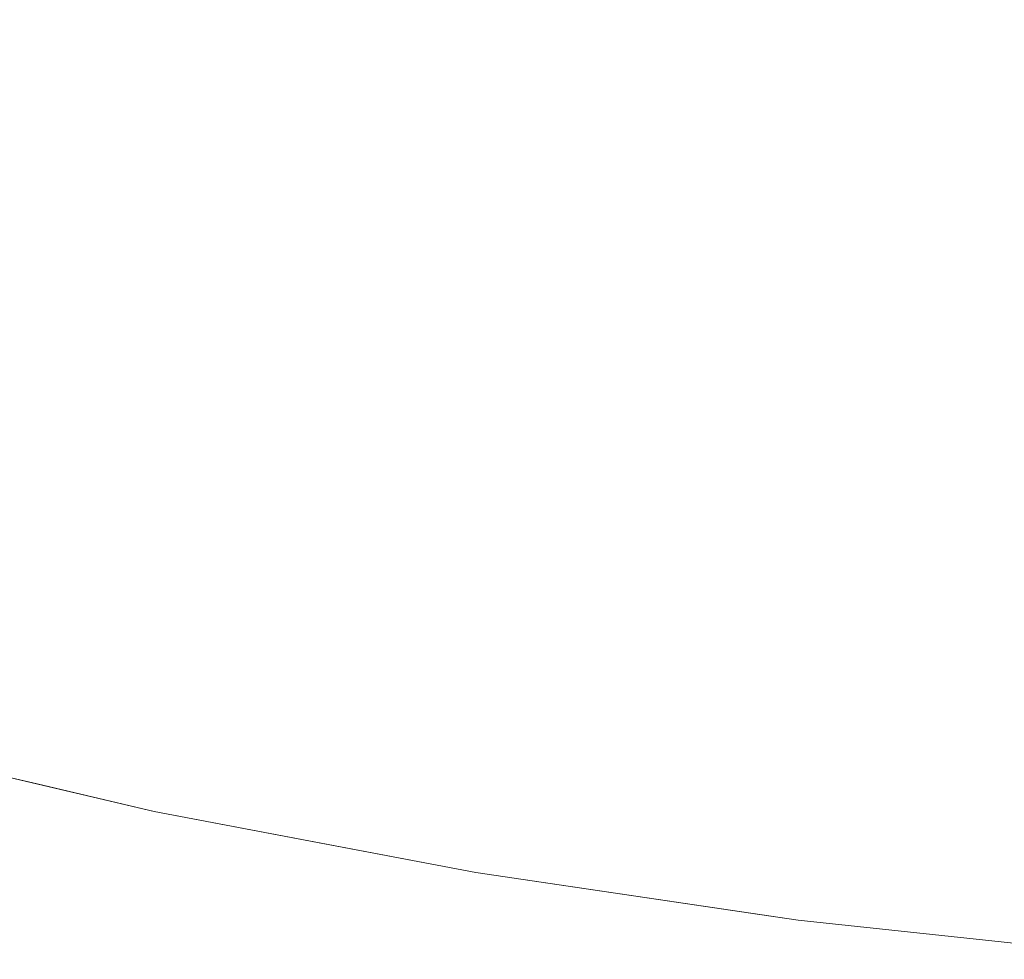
# Model space of a CAD drawing. Header units: centimetres. Extents: x -21.6 to 22.7, y 4.2 to 6.
# Tile 13 of 256: x -21.51902 to -21.51032, y 4.20042 to 4.20872. Entities that reach past the tile are written whole.
import ezdxf

# ---------------------------------------------------------------- set-up
doc = ezdxf.new("R2010")
doc.units = ezdxf.units.CM
doc.header["$LTSCALE"] = 2.54
doc.layers.add('Lucido design-1', color=7, linetype='Continuous')

# ---------------------------------------------------------------- blocks, each defined once
blk = doc.blocks.new('Gruppo-3-1')
at = {"color": 7, "linetype": 'Continuous', "lineweight": 9}
for points, invisible_edges in [([(-21.5189982, 4.2089077, -2276.2859436), (-21.5178218, 4.2086286, -2276.2859436), (-21.5176469, 4.2097414, -2276.2831547), (-21.5188089, 4.2100171, -2276.2831547)], 15), ([(-21.5116587, 4.2098872, -2276.2804179), (-21.5128266, 4.2100524, -2276.2804179), (-21.5129517, 4.2088535, -2276.2831547), (-21.5117682, 4.2086861, -2276.2831547)], 15), ([(-21.5117682, 4.2086861, -2276.2831547), (-21.5105817, 4.2085407, -2276.2831547), (-21.5104877, 4.2097437, -2276.2804179), (-21.5116587, 4.2098872, -2276.2804179)], 15), ([(-21.5177358, 4.2091755, -2276.9597971), (-21.5178218, 4.2086286, -2276.9583964), (-21.5201689, 4.2092082, -2276.9583964), (-21.5200689, 4.2097516, -2276.9597971)], 15), ([(-21.5164797, 4.209487, -2276.2831547), (-21.5176469, 4.2097414, -2276.2831547), (-21.5178218, 4.2086286, -2276.2859436), (-21.5166403, 4.2083711, -2276.2859436)], 15), ([(-21.5177358, 4.2091755, -2276.9597971), (-21.5176469, 4.2097414, -2276.9611852), (-21.5153078, 4.2092541, -2276.9611852), (-21.5153822, 4.2086852, -2276.9597971)], 15), ([(-21.5093142, 4.2096222, -2276.2804179), (-21.5104877, 4.2097437, -2276.2804179), (-21.5105817, 4.2085407, -2276.2831547), (-21.5093926, 4.2084175, -2276.2831547)], 15), ([(-21.5166403, 4.2083711, -2276.2859436), (-21.515454, 4.2081353, -2276.2859436), (-21.5153078, 4.2092541, -2276.2831547), (-21.5164797, 4.209487, -2276.2831547)], 15), ([(-21.5105354, 4.209133, -2276.9625603), (-21.5105817, 4.2085407, -2276.9611852), (-21.5129517, 4.2088535, -2276.9611852), (-21.5128901, 4.2094438, -2276.9625603)], 15), ([(-21.5141317, 4.2090429, -2276.2831547), (-21.5153078, 4.2092541, -2276.2831547), (-21.515454, 4.2081353, -2276.2859436), (-21.5142634, 4.2079215, -2276.2859436)], 15), ([(-21.5153822, 4.2086852, -2276.9597971), (-21.5153078, 4.2092541, -2276.9611852), (-21.5129517, 4.2088535, -2276.9611852), (-21.5130113, 4.2082821, -2276.9597971)], 15), ([(-21.5189982, 4.2089077, -2276.2859436), (-21.5201689, 4.2092082, -2276.2859436), (-21.5203583, 4.2081793, -2276.2887813), (-21.5191743, 4.2078754, -2276.2887813)], 15), ([(-21.5202654, 4.2086839, -2276.9569834), (-21.5201689, 4.2092082, -2276.9583964), (-21.5178218, 4.2086286, -2276.9583964), (-21.5179048, 4.208101, -2276.9569834)], 15), ([(-21.5153822, 4.2086852, -2276.9597971), (-21.515454, 4.2081353, -2276.9583964), (-21.5178218, 4.2086286, -2276.9583964), (-21.5177358, 4.2091755, -2276.9597971)], 15), ([(-21.5081704, 4.2089103, -2276.9625603), (-21.5082013, 4.2083166, -2276.9611852), (-21.5105817, 4.2085407, -2276.9611852), (-21.5105354, 4.209133, -2276.9625603)], 15), ([(-21.5142634, 4.2079215, -2276.2859436), (-21.5130689, 4.2077298, -2276.2859436), (-21.5129517, 4.2088535, -2276.2831547), (-21.5141317, 4.2090429, -2276.2831547)], 15), ([(-21.5191743, 4.2078754, -2276.2887813), (-21.5179846, 4.2075932, -2276.2887813), (-21.5178218, 4.2086286, -2276.2859436), (-21.5189982, 4.2089077, -2276.2859436)], 15), ([(-21.5117682, 4.2086861, -2276.2831547), (-21.5129517, 4.2088535, -2276.2831547), (-21.5130689, 4.2077298, -2276.2859436), (-21.5118708, 4.2075603, -2276.2859436)], 15), ([(-21.5130113, 4.2082821, -2276.9597971), (-21.5129517, 4.2088535, -2276.9611852), (-21.5105817, 4.2085407, -2276.9611852), (-21.5106265, 4.2079673, -2276.9597971)], 15), ([(-21.5179048, 4.208101, -2276.9569834), (-21.5179846, 4.2075932, -2276.9555586), (-21.5203583, 4.2081793, -2276.9555586), (-21.5202654, 4.2086839, -2276.9569834)], 15), ([(-21.5166403, 4.2083711, -2276.2859436), (-21.5178218, 4.2086286, -2276.2859436), (-21.5179846, 4.2075932, -2276.2887813), (-21.5167897, 4.2073328, -2276.2887813)], 15), ([(-21.5179048, 4.208101, -2276.9569834), (-21.5178218, 4.2086286, -2276.9583964), (-21.515454, 4.2081353, -2276.9583964), (-21.5155233, 4.2076049, -2276.9569834)], 15), ([(-21.5130113, 4.2082821, -2276.9597971), (-21.5130689, 4.2077298, -2276.9583964), (-21.515454, 4.2081353, -2276.9583964), (-21.5153822, 4.2086852, -2276.9597971)], 15), ([(-21.5118708, 4.2075603, -2276.2859436), (-21.5106697, 4.2074132, -2276.2859436), (-21.5105817, 4.2085407, -2276.2831547), (-21.5117682, 4.2086861, -2276.2831547)], 15), ([(-21.5093926, 4.2084175, -2276.2831547), (-21.5105817, 4.2085407, -2276.2831547), (-21.5106697, 4.2074132, -2276.2859436), (-21.509466, 4.2072885, -2276.2859436)], 15), ([(-21.5106265, 4.2079673, -2276.9597971), (-21.5105817, 4.2085407, -2276.9611852), (-21.5082013, 4.2083166, -2276.9611852), (-21.5082311, 4.2077418, -2276.9597971)], 15), ([(-21.5167897, 4.2073328, -2276.2887813), (-21.5155901, 4.2070944, -2276.2887813), (-21.515454, 4.2081353, -2276.2859436), (-21.5166403, 4.2083711, -2276.2859436)], 15), ([(-21.5106265, 4.2079673, -2276.9597971), (-21.5106697, 4.2074132, -2276.9583964), (-21.5130689, 4.2077298, -2276.9583964), (-21.5130113, 4.2082821, -2276.9597971)], 15), ([(-21.5204475, 4.2076946, -2276.9541224), (-21.5203583, 4.2081793, -2276.9555586), (-21.5179846, 4.2075932, -2276.9555586), (-21.5180613, 4.2071054, -2276.9541224)], 15), ([(-21.5155233, 4.2076049, -2276.9569834), (-21.5155901, 4.2070944, -2276.9555586), (-21.5179846, 4.2075932, -2276.9555586), (-21.5179048, 4.208101, -2276.9569834)], 15), ([(-21.5142634, 4.2079215, -2276.2859436), (-21.515454, 4.2081353, -2276.2859436), (-21.5155901, 4.2070944, -2276.2887813), (-21.514386, 4.2068781, -2276.2887813)], 15), ([(-21.5155233, 4.2076049, -2276.9569834), (-21.515454, 4.2081353, -2276.9583964), (-21.5130689, 4.2077298, -2276.9583964), (-21.5131244, 4.2071971, -2276.9569834)], 15), ([(-21.514386, 4.2068781, -2276.2887813), (-21.5131779, 4.2066842, -2276.2887813), (-21.5130689, 4.2077298, -2276.2859436), (-21.5142634, 4.2079215, -2276.2859436)], 15), ([(-21.5082311, 4.2077418, -2276.9597971), (-21.50826, 4.2071863, -2276.9583964), (-21.5106697, 4.2074132, -2276.9583964), (-21.5106265, 4.2079673, -2276.9597971)], 15), ([(-21.5193367, 4.206923, -2276.2916647), (-21.5181348, 4.2066379, -2276.2916647), (-21.5179846, 4.2075932, -2276.2887813), (-21.5191743, 4.2078754, -2276.2887813)], 15), ([(-21.5180613, 4.2071054, -2276.9541224), (-21.5181348, 4.2066379, -2276.9526752), (-21.5205329, 4.2072301, -2276.9526752), (-21.5204475, 4.2076946, -2276.9541224)], 15), ([(-21.5118708, 4.2075603, -2276.2859436), (-21.5130689, 4.2077298, -2276.2859436), (-21.5131779, 4.2066842, -2276.2887813), (-21.5119664, 4.2065128, -2276.2887813)], 15), ([(-21.5131244, 4.2071971, -2276.9569834), (-21.5130689, 4.2077298, -2276.9583964), (-21.5106697, 4.2074132, -2276.9583964), (-21.5107115, 4.2068786, -2276.9569834)], 15), ([(-21.5167897, 4.2073328, -2276.2887813), (-21.5179846, 4.2075932, -2276.2887813), (-21.5181348, 4.2066379, -2276.2916647), (-21.5169276, 4.2063748, -2276.2916647)], 15), ([(-21.5180613, 4.2071054, -2276.9541224), (-21.5179846, 4.2075932, -2276.9555586), (-21.5155901, 4.2070944, -2276.9555586), (-21.5156541, 4.2066039, -2276.9541224)], 15), ([(-21.5131244, 4.2071971, -2276.9569834), (-21.5131779, 4.2066842, -2276.9555586), (-21.5155901, 4.2070944, -2276.9555586), (-21.5155233, 4.2076049, -2276.9569834)], 15), ([(-21.5119664, 4.2065128, -2276.2887813), (-21.5107517, 4.206364, -2276.2887813), (-21.5106697, 4.2074132, -2276.2859436), (-21.5118708, 4.2075603, -2276.2859436)], 15), ([(-21.509466, 4.2072885, -2276.2859436), (-21.5106697, 4.2074132, -2276.2859436), (-21.5107517, 4.206364, -2276.2887813), (-21.5095343, 4.2062379, -2276.2887813)], 15), ([(-21.5107115, 4.2068786, -2276.9569834), (-21.5106697, 4.2074132, -2276.9583964), (-21.50826, 4.2071863, -2276.9583964), (-21.5082879, 4.2066505, -2276.9569834)], 15), ([(-21.5169276, 4.2063748, -2276.2916647), (-21.5157155, 4.2061339, -2276.2916647), (-21.5155901, 4.2070944, -2276.2887813), (-21.5167897, 4.2073328, -2276.2887813)], 15), ([(-21.5206146, 4.2067861, -2276.9512174), (-21.5205329, 4.2072301, -2276.9526752), (-21.5181348, 4.2066379, -2276.9526752), (-21.518205, 4.2061911, -2276.9512174)], 15), ([(-21.5107115, 4.2068786, -2276.9569834), (-21.5107517, 4.206364, -2276.9555586), (-21.5131779, 4.2066842, -2276.9555586), (-21.5131244, 4.2071971, -2276.9569834)], 15), ([(-21.5156541, 4.2066039, -2276.9541224), (-21.5157155, 4.2061339, -2276.9526752), (-21.5181348, 4.2066379, -2276.9526752), (-21.5180613, 4.2071054, -2276.9541224)], 15), ([(-21.514386, 4.2068781, -2276.2887813), (-21.5155901, 4.2070944, -2276.2887813), (-21.5157155, 4.2061339, -2276.2916647), (-21.5144991, 4.2059155, -2276.2916647)], 15), ([(-21.5156541, 4.2066039, -2276.9541224), (-21.5155901, 4.2070944, -2276.9555586), (-21.5131779, 4.2066842, -2276.9555586), (-21.5132293, 4.2061916, -2276.9541224)], 15), ([(-21.5194851, 4.2060531, -2276.2945904), (-21.518272, 4.2057653, -2276.2945904), (-21.5181348, 4.2066379, -2276.2916647), (-21.5193367, 4.206923, -2276.2916647)], 15), ([(-21.5144991, 4.2059155, -2276.2916647), (-21.5132785, 4.2057196, -2276.2916647), (-21.5131779, 4.2066842, -2276.2887813), (-21.514386, 4.2068781, -2276.2887813)], 15), ([(-21.5082879, 4.2066505, -2276.9569834), (-21.5083147, 4.2061346, -2276.9555586), (-21.5107517, 4.206364, -2276.9555586), (-21.5107115, 4.2068786, -2276.9569834)], 15), ([(-21.518205, 4.2061911, -2276.9512174), (-21.518272, 4.2057653, -2276.9497496), (-21.5206925, 4.206363, -2276.9497496), (-21.5206146, 4.2067861, -2276.9512174)], 15), ([(-21.5169276, 4.2063748, -2276.2916647), (-21.5181348, 4.2066379, -2276.2916647), (-21.518272, 4.2057653, -2276.2945904), (-21.5170535, 4.2054997, -2276.2945904)], 15), ([(-21.518205, 4.2061911, -2276.9512174), (-21.5181348, 4.2066379, -2276.9526752), (-21.5157155, 4.2061339, -2276.9526752), (-21.5157742, 4.2056847, -2276.9512174)], 15), ([(-21.5119664, 4.2065128, -2276.2887813), (-21.5131779, 4.2066842, -2276.2887813), (-21.5132785, 4.2057196, -2276.2916647), (-21.5120545, 4.2055464, -2276.2916647)], 15), ([(-21.5132293, 4.2061916, -2276.9541224), (-21.5131779, 4.2066842, -2276.9555586), (-21.5107517, 4.206364, -2276.9555586), (-21.5107903, 4.2058697, -2276.9541224)], 15), ([(-21.5132293, 4.2061916, -2276.9541224), (-21.5132785, 4.2057196, -2276.9526752), (-21.5157155, 4.2061339, -2276.9526752), (-21.5156541, 4.2066039, -2276.9541224)], 15), ([(-21.5120545, 4.2055464, -2276.2916647), (-21.5108273, 4.205396, -2276.2916647), (-21.5107517, 4.206364, -2276.2887813), (-21.5119664, 4.2065128, -2276.2887813)], 15), ([(-21.5207665, 4.205961, -2276.9482721), (-21.5206925, 4.206363, -2276.9497496), (-21.518272, 4.2057653, -2276.9497496), (-21.5183356, 4.2053608, -2276.9482721)], 15), ([(-21.5170535, 4.2054997, -2276.2945904), (-21.5158302, 4.2052566, -2276.2945904), (-21.5157155, 4.2061339, -2276.2916647), (-21.5169276, 4.2063748, -2276.2916647)], 15), ([(-21.5095343, 4.2062379, -2276.2887813), (-21.5107517, 4.206364, -2276.2887813), (-21.5108273, 4.205396, -2276.2916647), (-21.5095973, 4.2052686, -2276.2916647)], 15), ([(-21.5107903, 4.2058697, -2276.9541224), (-21.5107517, 4.206364, -2276.9555586), (-21.5083147, 4.2061346, -2276.9555586), (-21.5083405, 4.2056391, -2276.9541224)], 15), ([(-21.5157742, 4.2056847, -2276.9512174), (-21.5158302, 4.2052566, -2276.9497496), (-21.518272, 4.2057653, -2276.9497496), (-21.518205, 4.2061911, -2276.9512174)], 15), ([(-21.5107903, 4.2058697, -2276.9541224), (-21.5108273, 4.205396, -2276.9526752), (-21.5132785, 4.2057196, -2276.9526752), (-21.5132293, 4.2061916, -2276.9541224)], 15), ([(-21.5144991, 4.2059155, -2276.2916647), (-21.5157155, 4.2061339, -2276.2916647), (-21.5158302, 4.2052566, -2276.2945904), (-21.5146023, 4.2050361, -2276.2945904)], 15), ([(-21.5157742, 4.2056847, -2276.9512174), (-21.5157155, 4.2061339, -2276.9526752), (-21.5132785, 4.2057196, -2276.9526752), (-21.5133256, 4.2052684, -2276.9512174)], 15), ([(-21.519619, 4.205268, -2276.2975546), (-21.5183958, 4.2049778, -2276.2975546), (-21.518272, 4.2057653, -2276.2945904), (-21.5194851, 4.2060531, -2276.2945904)], 15), ([(-21.5183356, 4.2053608, -2276.9482721), (-21.5183958, 4.2049778, -2276.9467854), (-21.5208365, 4.2055805, -2276.9467854), (-21.5207665, 4.205961, -2276.9482721)], 15), ([(-21.5146023, 4.2050361, -2276.2945904), (-21.5133705, 4.2048384, -2276.2945904), (-21.5132785, 4.2057196, -2276.2916647), (-21.5144991, 4.2059155, -2276.2916647)], 15), ([(-21.5083405, 4.2056391, -2276.9541224), (-21.5083652, 4.2051643, -2276.9526752), (-21.5108273, 4.205396, -2276.9526752), (-21.5107903, 4.2058697, -2276.9541224)], 15), ([(-21.5170535, 4.2054997, -2276.2945904), (-21.518272, 4.2057653, -2276.2945904), (-21.5183958, 4.2049778, -2276.2975546), (-21.5171672, 4.20471, -2276.2975546)], 15), ([(-21.5183356, 4.2053608, -2276.9482721), (-21.518272, 4.2057653, -2276.9497496), (-21.5158302, 4.2052566, -2276.9497496), (-21.5158833, 4.2048499, -2276.9482721)], 15), ([(-21.5133256, 4.2052684, -2276.9512174), (-21.5133705, 4.2048384, -2276.9497496), (-21.5158302, 4.2052566, -2276.9497496), (-21.5157742, 4.2056847, -2276.9512174)], 15), ([(-21.5120545, 4.2055464, -2276.2916647), (-21.5132785, 4.2057196, -2276.2916647), (-21.5133705, 4.2048384, -2276.2945904), (-21.512135, 4.2046636, -2276.2945904)], 15), ([(-21.5133256, 4.2052684, -2276.9512174), (-21.5132785, 4.2057196, -2276.9526752), (-21.5108273, 4.205396, -2276.9526752), (-21.5108626, 4.2049433, -2276.9512174)], 15), ([(-21.5209025, 4.2052216, -2276.94529), (-21.5208365, 4.2055805, -2276.9467854), (-21.5183958, 4.2049778, -2276.9467854), (-21.5184526, 4.2046167, -2276.94529)], 15), ([(-21.5171672, 4.20471, -2276.2975546), (-21.5159336, 4.2044649, -2276.2975546), (-21.5158302, 4.2052566, -2276.2945904), (-21.5170535, 4.2054997, -2276.2945904)], 15), ([(-21.512135, 4.2046636, -2276.2945904), (-21.5108963, 4.2045119, -2276.2945904), (-21.5108273, 4.205396, -2276.2916647), (-21.5120545, 4.2055464, -2276.2916647)], 15), ([(-21.5095973, 4.2052686, -2276.2916647), (-21.5108273, 4.205396, -2276.2916647), (-21.5108963, 4.2045119, -2276.2945904), (-21.5096549, 4.2043833, -2276.2945904)], 15), ([(-21.5108626, 4.2049433, -2276.9512174), (-21.5108273, 4.205396, -2276.9526752), (-21.5083652, 4.2051643, -2276.9526752), (-21.5083888, 4.2047104, -2276.9512174)], 15), ([(-21.5158833, 4.2048499, -2276.9482721), (-21.5159336, 4.2044649, -2276.9467854), (-21.5183958, 4.2049778, -2276.9467854), (-21.5183356, 4.2053608, -2276.9482721)], 15), ([(-21.5184526, 4.2046167, -2276.94529), (-21.5185059, 4.2042776, -2276.9437864), (-21.5209645, 4.2048847, -2276.9437864), (-21.5209025, 4.2052216, -2276.94529)], 15), ([(-21.5197381, 4.2045699, -2276.3005536), (-21.5185059, 4.2042776, -2276.3005536), (-21.5183958, 4.2049778, -2276.2975546), (-21.519619, 4.205268, -2276.2975546)], 15), ([(-21.5146023, 4.2050361, -2276.2945904), (-21.5158302, 4.2052566, -2276.2945904), (-21.5159336, 4.2044649, -2276.2975546), (-21.5146956, 4.2042426, -2276.2975546)], 15), ([(-21.5158833, 4.2048499, -2276.9482721), (-21.5158302, 4.2052566, -2276.9497496), (-21.5133705, 4.2048384, -2276.9497496), (-21.5134131, 4.2044299, -2276.9482721)], 15), ([(-21.5108626, 4.2049433, -2276.9512174), (-21.5108963, 4.2045119, -2276.9497496), (-21.5133705, 4.2048384, -2276.9497496), (-21.5133256, 4.2052684, -2276.9512174)], 15), ([(-21.5171672, 4.20471, -2276.2975546), (-21.5183958, 4.2049778, -2276.2975546), (-21.5185059, 4.2042776, -2276.3005536), (-21.5172682, 4.2040079, -2276.3005536)], 15), ([(-21.5184526, 4.2046167, -2276.94529), (-21.5183958, 4.2049778, -2276.9467854), (-21.5159336, 4.2044649, -2276.9467854), (-21.5159811, 4.2041018, -2276.94529)], 15), ([(-21.5146956, 4.2042426, -2276.2975546), (-21.5134534, 4.2040432, -2276.2975546), (-21.5133705, 4.2048384, -2276.2945904), (-21.5146023, 4.2050361, -2276.2945904)], 15), ([(-21.5210224, 4.2045699, -2276.9422751), (-21.5209645, 4.2048847, -2276.9437864), (-21.5185059, 4.2042776, -2276.9437864), (-21.5185557, 4.2039608, -2276.9422751)], 15), ([(-21.5083888, 4.2047104, -2276.9512174), (-21.5084113, 4.2042779, -2276.9497496), (-21.5108963, 4.2045119, -2276.9497496), (-21.5108626, 4.2049433, -2276.9512174)], 15), ([(-21.5134131, 4.2044299, -2276.9482721), (-21.5134534, 4.2040432, -2276.9467854), (-21.5159336, 4.2044649, -2276.9467854), (-21.5158833, 4.2048499, -2276.9482721)], 15), ([(-21.512135, 4.2046636, -2276.2945904), (-21.5133705, 4.2048384, -2276.2945904), (-21.5134534, 4.2040432, -2276.2975546), (-21.5122076, 4.2038669, -2276.2975546)], 15), ([(-21.5134131, 4.2044299, -2276.9482721), (-21.5133705, 4.2048384, -2276.9497496), (-21.5108963, 4.2045119, -2276.9497496), (-21.5109283, 4.204102, -2276.9482721)], 15), ([(-21.5172682, 4.2040079, -2276.3005536), (-21.5160256, 4.2037609, -2276.3005536), (-21.5159336, 4.2044649, -2276.2975546), (-21.5171672, 4.20471, -2276.2975546)], 15), ([(-21.5159811, 4.2041018, -2276.94529), (-21.5160256, 4.2037609, -2276.9437864), (-21.5185059, 4.2042776, -2276.9437864), (-21.5184526, 4.2046167, -2276.94529)], 15), ([(-21.5122076, 4.2038669, -2276.2975546), (-21.5109586, 4.2037139, -2276.2975546), (-21.5108963, 4.2045119, -2276.2945904), (-21.512135, 4.2046636, -2276.2945904)], 15), ([(-21.5185557, 4.2039608, -2276.9422751), (-21.5186019, 4.2036666, -2276.9407566), (-21.5210762, 4.2042776, -2276.9407566), (-21.5210224, 4.2045699, -2276.9422751)], 15), ([(-21.519842, 4.2039608, -2276.3035833), (-21.5186019, 4.2036666, -2276.3035833), (-21.5185059, 4.2042776, -2276.3005536), (-21.5197381, 4.2045699, -2276.3005536)], 15), ([(-21.5146956, 4.2042426, -2276.2975546), (-21.5159336, 4.2044649, -2276.2975546), (-21.5160256, 4.2037609, -2276.3005536), (-21.5147784, 4.2035369, -2276.3005536)], 15), ([(-21.5159811, 4.2041018, -2276.94529), (-21.5159336, 4.2044649, -2276.9467854), (-21.5134534, 4.2040432, -2276.9467854), (-21.5134914, 4.2036785, -2276.94529)], 15), ([(-21.5096549, 4.2043833, -2276.2945904), (-21.5108963, 4.2045119, -2276.2945904), (-21.5109586, 4.2037139, -2276.2975546), (-21.5097069, 4.2035843, -2276.2975546)], 15), ([(-21.5109283, 4.204102, -2276.9482721), (-21.5108963, 4.2045119, -2276.9497496), (-21.5084113, 4.2042779, -2276.9497496), (-21.5084326, 4.203867, -2276.9482721)], 15), ([(-21.5109283, 4.204102, -2276.9482721), (-21.5109586, 4.2037139, -2276.9467854), (-21.5134534, 4.2040432, -2276.9467854), (-21.5134131, 4.2044299, -2276.9482721)], 15), ([(-21.5211259, 4.2040079, -2276.9392315), (-21.5210762, 4.2042776, -2276.9407566), (-21.5186019, 4.2036666, -2276.9407566), (-21.5186446, 4.2033952, -2276.9392315)], 15), ([(-21.5172682, 4.2040079, -2276.3005536), (-21.5185059, 4.2042776, -2276.3005536), (-21.5186019, 4.2036666, -2276.3035833), (-21.5173564, 4.2033952, -2276.3035833)], 15), ([(-21.5185557, 4.2039608, -2276.9422751), (-21.5185059, 4.2042776, -2276.9437864), (-21.5160256, 4.2037609, -2276.9437864), (-21.5160672, 4.2034425, -2276.9422751)], 15), ([(-21.5147784, 4.2035369, -2276.3005536), (-21.5135271, 4.2033361, -2276.3005536), (-21.5134534, 4.2040432, -2276.2975546), (-21.5146956, 4.2042426, -2276.2975546)], 15), ([(-21.5134914, 4.2036785, -2276.94529), (-21.5135271, 4.2033361, -2276.9437864), (-21.5160256, 4.2037609, -2276.9437864), (-21.5159811, 4.2041018, -2276.94529)], 15), ([(-21.5084326, 4.203867, -2276.9482721), (-21.5084528, 4.203478, -2276.9467854), (-21.5109586, 4.2037139, -2276.9467854), (-21.5109283, 4.204102, -2276.9482721)], 15), ([(-21.5186446, 4.2033952, -2276.9392315), (-21.5186837, 4.2031467, -2276.9377002), (-21.5211713, 4.2037609, -2276.9377002), (-21.5211259, 4.2040079, -2276.9392315)], 15), ([(-21.5173564, 4.2033952, -2276.3035833), (-21.5161059, 4.2031467, -2276.3035833), (-21.5160256, 4.2037609, -2276.3005536), (-21.5172682, 4.2040079, -2276.3005536)], 15), ([(-21.5122076, 4.2038669, -2276.2975546), (-21.5134534, 4.2040432, -2276.2975546), (-21.5135271, 4.2033361, -2276.3005536), (-21.5122722, 4.2031586, -2276.3005536)], 15), ([(-21.5134914, 4.2036785, -2276.94529), (-21.5134534, 4.2040432, -2276.9467854), (-21.5109586, 4.2037139, -2276.9467854), (-21.5109872, 4.203348, -2276.94529)], 15), ([(-21.5199305, 4.2034425, -2276.3066398), (-21.5186837, 4.2031467, -2276.3066398), (-21.5186019, 4.2036666, -2276.3035833), (-21.519842, 4.2039608, -2276.3035833)], 15), ([(-21.5160672, 4.2034425, -2276.9422751), (-21.5161059, 4.2031467, -2276.9407566), (-21.5186019, 4.2036666, -2276.9407566), (-21.5185557, 4.2039608, -2276.9422751)], 15), ([(-21.5122722, 4.2031586, -2276.3005536), (-21.511014, 4.2030044, -2276.3005536), (-21.5109586, 4.2037139, -2276.2975546), (-21.5122076, 4.2038669, -2276.2975546)], 15), ([(-21.5212125, 4.2035369, -2276.9361633), (-21.5211713, 4.2037609, -2276.9377002), (-21.5186837, 4.2031467, -2276.9377002), (-21.5187191, 4.2029213, -2276.9361633)], 15), ([(-21.5147784, 4.2035369, -2276.3005536), (-21.5160256, 4.2037609, -2276.3005536), (-21.5161059, 4.2031467, -2276.3035833), (-21.5148508, 4.2029213, -2276.3035833)], 15), ([(-21.5160672, 4.2034425, -2276.9422751), (-21.5160256, 4.2037609, -2276.9437864), (-21.5135271, 4.2033361, -2276.9437864), (-21.5135605, 4.2030163, -2276.9422751)], 15), ([(-21.5173564, 4.2033952, -2276.3035833), (-21.5186019, 4.2036666, -2276.3035833), (-21.5186837, 4.2031467, -2276.3066398), (-21.5174315, 4.2028737, -2276.3066398)], 15), ([(-21.5186446, 4.2033952, -2276.9392315), (-21.5186019, 4.2036666, -2276.9407566), (-21.5161059, 4.2031467, -2276.9407566), (-21.5161415, 4.2028737, -2276.9392315)], 15), ([(-21.5109872, 4.203348, -2276.94529), (-21.511014, 4.2030044, -2276.9437864), (-21.5135271, 4.2033361, -2276.9437864), (-21.5134914, 4.2036785, -2276.94529)], 15), ([(-21.5097069, 4.2035843, -2276.2975546), (-21.5109586, 4.2037139, -2276.2975546), (-21.511014, 4.2030044, -2276.3005536), (-21.5097531, 4.2028738, -2276.3005536)], 15), ([(-21.5109872, 4.203348, -2276.94529), (-21.5109586, 4.2037139, -2276.9467854), (-21.5084528, 4.203478, -2276.9467854), (-21.5084719, 4.2031112, -2276.94529)], 15), ([(-21.5187191, 4.2029213, -2276.9361633), (-21.5187509, 4.2027192, -2276.9346213), (-21.5212495, 4.2033361, -2276.9346213), (-21.5212125, 4.2035369, -2276.9361633)], 15), ([(-21.5148508, 4.2029213, -2276.3035833), (-21.5135915, 4.2027192, -2276.3035833), (-21.5135271, 4.2033361, -2276.3005536), (-21.5147784, 4.2035369, -2276.3005536)], 15), ([(-21.5200032, 4.2030163, -2276.3097186), (-21.5187509, 4.2027192, -2276.3097186), (-21.5186837, 4.2031467, -2276.3066398), (-21.5199305, 4.2034425, -2276.3066398)], 15), ([(-21.5161415, 4.2028737, -2276.9392315), (-21.5161742, 4.2026239, -2276.9377002), (-21.5186837, 4.2031467, -2276.9377002), (-21.5186446, 4.2033952, -2276.9392315)], 15), ([(-21.5174315, 4.2028737, -2276.3066398), (-21.5161742, 4.2026239, -2276.3066398), (-21.5161059, 4.2031467, -2276.3035833), (-21.5173564, 4.2033952, -2276.3035833)], 15), ([(-21.5135605, 4.2030163, -2276.9422751), (-21.5135915, 4.2027192, -2276.9407566), (-21.5161059, 4.2031467, -2276.9407566), (-21.5160672, 4.2034425, -2276.9422751)], 15), ([(-21.5212822, 4.2031586, -2276.9330749), (-21.5212495, 4.2033361, -2276.9346213), (-21.5187509, 4.2027192, -2276.9346213), (-21.518779, 4.2025405, -2276.9330749)], 15), ([(-21.5122722, 4.2031586, -2276.3005536), (-21.5135271, 4.2033361, -2276.3005536), (-21.5135915, 4.2027192, -2276.3035833), (-21.5123285, 4.2025405, -2276.3035833)], 15), ([(-21.5135605, 4.2030163, -2276.9422751), (-21.5135271, 4.2033361, -2276.9437864), (-21.511014, 4.2030044, -2276.9437864), (-21.5110391, 4.2026835, -2276.9422751)], 15), ([(-21.5084719, 4.2031112, -2276.94529), (-21.5084898, 4.2027668, -2276.9437864), (-21.511014, 4.2030044, -2276.9437864), (-21.5109872, 4.203348, -2276.94529)], 15), ([(-21.518779, 4.2025405, -2276.9330749), (-21.5188034, 4.2023854, -2276.9315244), (-21.5213105, 4.2030044, -2276.9315244), (-21.5212822, 4.2031586, -2276.9330749)], 15), ([(-21.5174315, 4.2028737, -2276.3066398), (-21.5186837, 4.2031467, -2276.3066398), (-21.5187509, 4.2027192, -2276.3097186), (-21.5174932, 4.202445, -2276.3097186)], 15), ([(-21.5187191, 4.2029213, -2276.9361633), (-21.5186837, 4.2031467, -2276.9377002), (-21.5161742, 4.2026239, -2276.9377002), (-21.5162038, 4.2023973, -2276.9361633)], 15), ([(-21.5148508, 4.2029213, -2276.3035833), (-21.5161059, 4.2031467, -2276.3035833), (-21.5161742, 4.2026239, -2276.3066398), (-21.5149123, 4.2023973, -2276.3066398)], 15), ([(-21.5161415, 4.2028737, -2276.9392315), (-21.5161059, 4.2031467, -2276.9407566), (-21.5135915, 4.2027192, -2276.9407566), (-21.5136201, 4.202445, -2276.9392315)], 15), ([(-21.5123285, 4.2025405, -2276.3035833), (-21.5110624, 4.2023854, -2276.3035833), (-21.511014, 4.2030044, -2276.3005536), (-21.5122722, 4.2031586, -2276.3005536)], 15), ([(-21.5213346, 4.2028738, -2276.9299706), (-21.5213105, 4.2030044, -2276.9315244), (-21.5188034, 4.2023854, -2276.9315244), (-21.5188241, 4.2022539, -2276.9299706)], 15), ([(-21.5200599, 4.2026835, -2276.3128155), (-21.5188034, 4.2023854, -2276.3128155), (-21.5187509, 4.2027192, -2276.3097186), (-21.5200032, 4.2030163, -2276.3097186)], 15), ([(-21.5110391, 4.2026835, -2276.9422751), (-21.5110624, 4.2023854, -2276.9407566), (-21.5135915, 4.2027192, -2276.9407566), (-21.5135605, 4.2030163, -2276.9422751)], 15), ([(-21.5097531, 4.2028738, -2276.3005536), (-21.511014, 4.2030044, -2276.3005536), (-21.5110624, 4.2023854, -2276.3035833), (-21.5097934, 4.2022539, -2276.3035833)], 15), ([(-21.5110391, 4.2026835, -2276.9422751), (-21.511014, 4.2030044, -2276.9437864), (-21.5084898, 4.2027668, -2276.9437864), (-21.5085066, 4.2024451, -2276.9422751)], 15), ([(-21.5188241, 4.2022539, -2276.9299706), (-21.518841, 4.2021462, -2276.9284139), (-21.5213542, 4.2027668, -2276.9284139), (-21.5213346, 4.2028738, -2276.9299706)], 15), ([(-21.5162038, 4.2023973, -2276.9361633), (-21.5162303, 4.2021941, -2276.9346213), (-21.5187509, 4.2027192, -2276.9346213), (-21.5187191, 4.2029213, -2276.9361633)], 15), ([(-21.5174932, 4.202445, -2276.3097186), (-21.5162303, 4.2021941, -2276.3097186), (-21.5161742, 4.2026239, -2276.3066398), (-21.5174315, 4.2028737, -2276.3066398)], 15), ([(-21.5136201, 4.202445, -2276.9392315), (-21.5136463, 4.2021941, -2276.9377002), (-21.5161742, 4.2026239, -2276.9377002), (-21.5161415, 4.2028737, -2276.9392315)], 15), ([(-21.5149123, 4.2023973, -2276.3066398), (-21.5136463, 4.2021941, -2276.3066398), (-21.5135915, 4.2027192, -2276.3035833), (-21.5148508, 4.2029213, -2276.3035833)], 15), ([(-21.5213696, 4.2026835, -2276.9268549), (-21.5213542, 4.2027668, -2276.9284139), (-21.518841, 4.2021462, -2276.9284139), (-21.5188542, 4.2020624, -2276.9268549)], 15), ([(-21.5174932, 4.202445, -2276.3097186), (-21.5187509, 4.2027192, -2276.3097186), (-21.5188034, 4.2023854, -2276.3128155), (-21.5175413, 4.2021103, -2276.3128155)], 15), ([(-21.518779, 4.2025405, -2276.9330749), (-21.5187509, 4.2027192, -2276.9346213), (-21.5162303, 4.2021941, -2276.9346213), (-21.5162538, 4.2020144, -2276.9330749)], 15), ([(-21.5123285, 4.2025405, -2276.3035833), (-21.5135915, 4.2027192, -2276.3035833), (-21.5136463, 4.2021941, -2276.3066398), (-21.5123765, 4.2020144, -2276.3066398)], 15), ([(-21.5136201, 4.202445, -2276.9392315), (-21.5135915, 4.2027192, -2276.9407566), (-21.5110624, 4.2023854, -2276.9407566), (-21.5110838, 4.2021103, -2276.9392315)], 15), ([(-21.5213871, 4.2025882, -2276.9237324), (-21.5213805, 4.202624, -2276.9252942), (-21.5188636, 4.2020025, -2276.9252942), (-21.5188692, 4.2019665, -2276.9237324)], 15), ([(-21.5188542, 4.2020624, -2276.9268549), (-21.5188636, 4.2020025, -2276.9252942), (-21.5213805, 4.202624, -2276.9252942), (-21.5213696, 4.2026835, -2276.9268549)], 15), ([(-21.5201006, 4.2024451, -2276.3159261), (-21.518841, 4.2021462, -2276.3159261), (-21.5188034, 4.2023854, -2276.3128155), (-21.5200599, 4.2026835, -2276.3128155)], 15), ([(-21.5149123, 4.2023973, -2276.3066398), (-21.5161742, 4.2026239, -2276.3066398), (-21.5162303, 4.2021941, -2276.3097186), (-21.5149629, 4.2019665, -2276.3097186)], 15), ([(-21.5162038, 4.2023973, -2276.9361633), (-21.5161742, 4.2026239, -2276.9377002), (-21.5136463, 4.2021941, -2276.9377002), (-21.51367, 4.2019665, -2276.9361633)], 15), ([(-21.5085066, 4.2024451, -2276.9422751), (-21.5085221, 4.2021462, -2276.9407566), (-21.5110624, 4.2023854, -2276.9407566), (-21.5110391, 4.2026835, -2276.9422751)], 15), ([(-21.5206655, 4.2023876, -2276.92217), (-21.5213871, 4.2025882, -2276.9237324), (-21.5188692, 4.2019665, -2276.9237324)], 11), ([(-21.5162538, 4.2020144, -2276.9330749), (-21.5162742, 4.2018585, -2276.9315244), (-21.5188034, 4.2023854, -2276.9315244), (-21.518779, 4.2025405, -2276.9330749)], 15), ([(-21.5123765, 4.2020144, -2276.3066398), (-21.5111035, 4.2018585, -2276.3066398), (-21.5110624, 4.2023854, -2276.3035833), (-21.5123285, 4.2025405, -2276.3035833)], 15), ([(-21.520125, 4.2023018, -2276.3190457), (-21.5188636, 4.2020025, -2276.3190457), (-21.518841, 4.2021462, -2276.3159261), (-21.5201006, 4.2024451, -2276.3159261)], 15), ([(-21.5175413, 4.2021103, -2276.3128155), (-21.5162742, 4.2018585, -2276.3128155), (-21.5162303, 4.2021941, -2276.3097186), (-21.5174932, 4.202445, -2276.3097186)], 15), ([(-21.5110838, 4.2021103, -2276.9392315), (-21.5111035, 4.2018585, -2276.9377002), (-21.5136463, 4.2021941, -2276.9377002), (-21.5136201, 4.202445, -2276.9392315)], 15), ([(-21.5206655, 4.2023876, -2276.32217), (-21.518868, 4.201968, -2276.32217), (-21.5188636, 4.2020025, -2276.3190457), (-21.520125, 4.2023018, -2276.3190457)], 14), ([(-21.518868, 4.201968, -2276.32217), (-21.5206655, 4.2023876, -2276.32217), (-21.5206655, 4.2023876, -2276.92217), (-21.5178324, 4.2017263, -2276.92217)], 10), ([(-21.5188692, 4.2019665, -2276.9237324), (-21.5178324, 4.2017263, -2276.92217), (-21.5206655, 4.2023876, -2276.92217)], 9), ([(-21.5175413, 4.2021103, -2276.3128155), (-21.5188034, 4.2023854, -2276.3128155), (-21.518841, 4.2021462, -2276.3159261), (-21.5175758, 4.2018705, -2276.3159261)], 15), ([(-21.5188241, 4.2022539, -2276.9299706), (-21.5188034, 4.2023854, -2276.9315244), (-21.5162742, 4.2018585, -2276.9315244), (-21.5162915, 4.2017263, -2276.9299706)], 15), ([(-21.51367, 4.2019665, -2276.9361633), (-21.5136913, 4.2017624, -2276.9346213), (-21.5162303, 4.2021941, -2276.9346213), (-21.5162038, 4.2023973, -2276.9361633)], 15), ([(-21.5149629, 4.2019665, -2276.3097186), (-21.5136913, 4.2017624, -2276.3097186), (-21.5136463, 4.2021941, -2276.3066398), (-21.5149123, 4.2023973, -2276.3066398)], 15), ([(-21.5097934, 4.2022539, -2276.3035833), (-21.5110624, 4.2023854, -2276.3035833), (-21.5111035, 4.2018585, -2276.3066398), (-21.5098277, 4.2017263, -2276.3066398)], 15), ([(-21.5110838, 4.2021103, -2276.9392315), (-21.5110624, 4.2023854, -2276.9407566), (-21.5085221, 4.2021462, -2276.9407566), (-21.5085364, 4.2018705, -2276.9392315)], 15), ([(-21.5162915, 4.2017263, -2276.9299706), (-21.5163056, 4.2016181, -2276.9284139), (-21.518841, 4.2021462, -2276.9284139), (-21.5188241, 4.2022539, -2276.9299706)], 15), ([(-21.5149629, 4.2019665, -2276.3097186), (-21.5162303, 4.2021941, -2276.3097186), (-21.5162742, 4.2018585, -2276.3128155), (-21.5150024, 4.2016301, -2276.3128155)], 15), ([(-21.5162538, 4.2020144, -2276.9330749), (-21.5162303, 4.2021941, -2276.9346213), (-21.5136913, 4.2017624, -2276.9346213), (-21.5137101, 4.2015819, -2276.9330749)], 15), ([(-21.5123765, 4.2020144, -2276.3066398), (-21.5136463, 4.2021941, -2276.3066398), (-21.5136913, 4.2017624, -2276.3097186), (-21.5124159, 4.2015819, -2276.3097186)], 15), ([(-21.51367, 4.2019665, -2276.9361633), (-21.5136463, 4.2021941, -2276.9377002), (-21.5111035, 4.2018585, -2276.9377002), (-21.5111213, 4.2016301, -2276.9361633)], 15), ([(-21.5175758, 4.2018705, -2276.3159261), (-21.518841, 4.2021462, -2276.3159261), (-21.5188636, 4.2020025, -2276.3190457), (-21.5175966, 4.2017263, -2276.3190457)], 15), ([(-21.5188542, 4.2020624, -2276.9268549), (-21.518841, 4.2021462, -2276.9284139), (-21.5163056, 4.2016181, -2276.9284139), (-21.5163166, 4.2015338, -2276.9268549)], 15), ([(-21.5175758, 4.2018705, -2276.3159261), (-21.5163056, 4.2016181, -2276.3159261), (-21.5162742, 4.2018585, -2276.3128155), (-21.5175413, 4.2021103, -2276.3128155)], 15), ([(-21.5085364, 4.2018705, -2276.9392315), (-21.5085496, 4.2016181, -2276.9377002), (-21.5111035, 4.2018585, -2276.9377002), (-21.5110838, 4.2021103, -2276.9392315)], 15), ([(-21.5188692, 4.2019665, -2276.9237324), (-21.5188636, 4.2020025, -2276.9252942), (-21.5163245, 4.2014735, -2276.9252942), (-21.5163292, 4.2014374, -2276.9237324)], 15), ([(-21.5175966, 4.2017263, -2276.3190457), (-21.5188636, 4.2020025, -2276.3190457), (-21.518868, 4.201968, -2276.32217), (-21.5178324, 4.2017263, -2276.32217)], 11), ([(-21.5163166, 4.2015338, -2276.9268549), (-21.5163245, 4.2014735, -2276.9252942), (-21.5188636, 4.2020025, -2276.9252942), (-21.5188542, 4.2020624, -2276.9268549)], 15), ([(-21.5137101, 4.2015819, -2276.9330749), (-21.5137264, 4.2014253, -2276.9315244), (-21.5162742, 4.2018585, -2276.9315244), (-21.5162538, 4.2020144, -2276.9330749)], 15), ([(-21.5124159, 4.2015819, -2276.3097186), (-21.5111373, 4.2014253, -2276.3097186), (-21.5111035, 4.2018585, -2276.3066398), (-21.5123765, 4.2020144, -2276.3066398)], 15), ([(-21.5178324, 4.2017263, -2276.92217), (-21.5188692, 4.2019665, -2276.9237324), (-21.5163292, 4.2014374, -2276.9237324)], 11), ([(-21.5178324, 4.2017263, -2276.92217), (-21.5178324, 4.2017263, -2276.32217), (-21.518868, 4.201968, -2276.32217)], 9), ([(-21.5150024, 4.2016301, -2276.3128155), (-21.5137264, 4.2014253, -2276.3128155), (-21.5136913, 4.2017624, -2276.3097186), (-21.5149629, 4.2019665, -2276.3097186)], 15), ([(-21.5111213, 4.2016301, -2276.9361633), (-21.5111373, 4.2014253, -2276.9346213), (-21.5136913, 4.2017624, -2276.9346213), (-21.51367, 4.2019665, -2276.9361633)], 15), ([(-21.5175966, 4.2017263, -2276.3190457), (-21.5163245, 4.2014735, -2276.3190457), (-21.5163056, 4.2016181, -2276.3159261), (-21.5175758, 4.2018705, -2276.3159261)], 15), ([(-21.5150024, 4.2016301, -2276.3128155), (-21.5162742, 4.2018585, -2276.3128155), (-21.5163056, 4.2016181, -2276.3159261), (-21.5150307, 4.2013891, -2276.3159261)], 15), ([(-21.5162915, 4.2017263, -2276.9299706), (-21.5162742, 4.2018585, -2276.9315244), (-21.5137264, 4.2014253, -2276.9315244), (-21.5137403, 4.2012926, -2276.9299706)], 15), ([(-21.5098277, 4.2017263, -2276.3066398), (-21.5111035, 4.2018585, -2276.3066398), (-21.5111373, 4.2014253, -2276.3097186), (-21.5098559, 4.2012926, -2276.3097186)], 15), ([(-21.5111213, 4.2016301, -2276.9361633), (-21.5111035, 4.2018585, -2276.9377002), (-21.5085496, 4.2016181, -2276.9377002), (-21.5085615, 4.2013891, -2276.9361633)], 15), ([(-21.5124159, 4.2015819, -2276.3097186), (-21.5136913, 4.2017624, -2276.3097186), (-21.5137264, 4.2014253, -2276.3128155), (-21.5124467, 4.2012442, -2276.3128155)], 15), ([(-21.5137101, 4.2015819, -2276.9330749), (-21.5136913, 4.2017624, -2276.9346213), (-21.5111373, 4.2014253, -2276.9346213), (-21.5111515, 4.2012442, -2276.9330749)], 15), ([(-21.5178324, 4.2017263, -2276.32217), (-21.516328, 4.2014399, -2276.32217), (-21.5163245, 4.2014735, -2276.3190457), (-21.5175966, 4.2017263, -2276.3190457)], 14), ([(-21.516328, 4.2014399, -2276.32217), (-21.5178324, 4.2017263, -2276.32217), (-21.5178324, 4.2017263, -2276.92217), (-21.5149923, 4.2011855, -2276.92217)], 10), ([(-21.5163292, 4.2014374, -2276.9237324), (-21.5149923, 4.2011855, -2276.92217), (-21.5178324, 4.2017263, -2276.92217)], 9), ([(-21.5137403, 4.2012926, -2276.9299706), (-21.5137516, 4.2011838, -2276.9284139), (-21.5163056, 4.2016181, -2276.9284139), (-21.5162915, 4.2017263, -2276.9299706)], 15), ([(-21.5150307, 4.2013891, -2276.3159261), (-21.5163056, 4.2016181, -2276.3159261), (-21.5163245, 4.2014735, -2276.3190457), (-21.5150477, 4.2012442, -2276.3190457)], 15), ([(-21.5163166, 4.2015338, -2276.9268549), (-21.5163056, 4.2016181, -2276.9284139), (-21.5137516, 4.2011838, -2276.9284139), (-21.5137605, 4.2010992, -2276.9268549)], 15), ([(-21.5150307, 4.2013891, -2276.3159261), (-21.5137516, 4.2011838, -2276.3159261), (-21.5137264, 4.2014253, -2276.3128155), (-21.5150024, 4.2016301, -2276.3128155)], 15), ([(-21.5111515, 4.2012442, -2276.9330749), (-21.5111637, 4.2010871, -2276.9315244), (-21.5137264, 4.2014253, -2276.9315244), (-21.5137101, 4.2015819, -2276.9330749)], 15), ([(-21.5124467, 4.2012442, -2276.3128155), (-21.5111637, 4.2010871, -2276.3128155), (-21.5111373, 4.2014253, -2276.3097186), (-21.5124159, 4.2015819, -2276.3097186)], 15), ([(-21.5085615, 4.2013891, -2276.9361633), (-21.5085721, 4.2011838, -2276.9346213), (-21.5111373, 4.2014253, -2276.9346213), (-21.5111213, 4.2016301, -2276.9361633)], 15), ([(-21.5137605, 4.2010992, -2276.9268549), (-21.5137668, 4.2010387, -2276.9252942), (-21.5163245, 4.2014735, -2276.9252942), (-21.5163166, 4.2015338, -2276.9268549)], 15), ([(-21.5163292, 4.2014374, -2276.9237324), (-21.5163245, 4.2014735, -2276.9252942), (-21.5137668, 4.2010387, -2276.9252942), (-21.5137706, 4.2010023, -2276.9237324)], 15), ([(-21.5137706, 4.2010023, -2276.9237324), (-21.5149923, 4.2011855, -2276.92217), (-21.5163292, 4.2014374, -2276.9237324)], 11), ([(-21.5150477, 4.2012442, -2276.3190457), (-21.5163245, 4.2014735, -2276.3190457), (-21.516328, 4.2014399, -2276.32217), (-21.5150532, 4.2011971, -2276.32217)], 11), ([(-21.5149923, 4.2011855, -2276.92217), (-21.5149923, 4.2011855, -2276.32217), (-21.5150532, 4.2011971, -2276.32217), (-21.516328, 4.2014399, -2276.32217)], 9), ([(-21.5124467, 4.2012442, -2276.3128155), (-21.5137264, 4.2014253, -2276.3128155), (-21.5137516, 4.2011838, -2276.3159261), (-21.5124688, 4.2010023, -2276.3159261)], 15), ([(-21.5137403, 4.2012926, -2276.9299706), (-21.5137264, 4.2014253, -2276.9315244), (-21.5111637, 4.2010871, -2276.9315244), (-21.5111741, 4.2009539, -2276.9299706)], 15), ([(-21.5098559, 4.2012926, -2276.3097186), (-21.5111373, 4.2014253, -2276.3097186), (-21.5111637, 4.2010871, -2276.3128155), (-21.5098779, 4.2009539, -2276.3128155)], 15), ([(-21.5111515, 4.2012442, -2276.9330749), (-21.5111373, 4.2014253, -2276.9346213), (-21.5085721, 4.2011838, -2276.9346213), (-21.5085816, 4.2010023, -2276.9330749)], 15), ([(-21.5150477, 4.2012442, -2276.3190457), (-21.5137668, 4.2010387, -2276.3190457), (-21.5137516, 4.2011838, -2276.3159261), (-21.5150307, 4.2013891, -2276.3159261)], 15), ([(-21.5150532, 4.2011971, -2276.32217), (-21.5149923, 4.2011855, -2276.32217), (-21.5137668, 4.2010387, -2276.3190457), (-21.5150477, 4.2012442, -2276.3190457)], 14), ([(-21.5111741, 4.2009539, -2276.9299706), (-21.5111827, 4.2008448, -2276.9284139), (-21.5137516, 4.2011838, -2276.9284139), (-21.5137403, 4.2012926, -2276.9299706)], 15), ([(-21.5124688, 4.2010023, -2276.3159261), (-21.5111827, 4.2008448, -2276.3159261), (-21.5111637, 4.2010871, -2276.3128155), (-21.5124467, 4.2012442, -2276.3128155)], 15), ([(-21.5085816, 4.2010023, -2276.9330749), (-21.5085898, 4.2008448, -2276.9315244), (-21.5111637, 4.2010871, -2276.9315244), (-21.5111515, 4.2012442, -2276.9330749)], 15), ([(-21.5124821, 4.2008569, -2276.3190457), (-21.5137668, 4.2010387, -2276.3190457), (-21.5149923, 4.2011855, -2276.32217), (-21.5124856, 4.2008145, -2276.32217)], 11), ([(-21.5124856, 4.2008145, -2276.32217), (-21.5149923, 4.2011855, -2276.32217), (-21.5149923, 4.2011855, -2276.92217), (-21.5121457, 4.2007642, -2276.92217)], 10), ([(-21.5121457, 4.2007642, -2276.92217), (-21.5149923, 4.2011855, -2276.92217), (-21.5137706, 4.2010023, -2276.9237324)], 10), ([(-21.5124688, 4.2010023, -2276.3159261), (-21.5137516, 4.2011838, -2276.3159261), (-21.5137668, 4.2010387, -2276.3190457), (-21.5124821, 4.2008569, -2276.3190457)], 15), ([(-21.5137605, 4.2010992, -2276.9268549), (-21.5137516, 4.2011838, -2276.9284139), (-21.5111827, 4.2008448, -2276.9284139), (-21.5111893, 4.2007598, -2276.9268549)], 15), ([(-21.5111893, 4.2007598, -2276.9268549), (-21.511194, 4.2006991, -2276.9252942), (-21.5137668, 4.2010387, -2276.9252942), (-21.5137605, 4.2010992, -2276.9268549)], 15), ([(-21.5098779, 4.2009539, -2276.3128155), (-21.5111637, 4.2010871, -2276.3128155), (-21.5111827, 4.2008448, -2276.3159261), (-21.5098937, 4.2007112, -2276.3159261)], 15), ([(-21.5111741, 4.2009539, -2276.9299706), (-21.5111637, 4.2010871, -2276.9315244), (-21.5085898, 4.2008448, -2276.9315244), (-21.5085967, 4.2007112, -2276.9299706)], 15), ([(-21.5137706, 4.2010023, -2276.9237324), (-21.5137668, 4.2010387, -2276.9252942), (-21.511194, 4.2006991, -2276.9252942), (-21.5111969, 4.2006626, -2276.9237324)], 15), ([(-21.5137706, 4.2010023, -2276.9237324), (-21.5111969, 4.2006626, -2276.9237324), (-21.5121457, 4.2007642, -2276.92217)], 11), ([(-21.5124821, 4.2008569, -2276.3190457), (-21.511194, 4.2006991, -2276.3190457), (-21.5111827, 4.2008448, -2276.3159261), (-21.5124688, 4.2010023, -2276.3159261)], 15), ([(-21.5085967, 4.2007112, -2276.9299706), (-21.5086024, 4.2006019, -2276.9284139), (-21.5111827, 4.2008448, -2276.9284139), (-21.5111741, 4.2009539, -2276.9299706)], 15), ([(-21.5124856, 4.2008145, -2276.32217), (-21.5121457, 4.2007642, -2276.32217), (-21.511194, 4.2006991, -2276.3190457), (-21.5124821, 4.2008569, -2276.3190457)], 14), ([(-21.5121457, 4.2007642, -2276.92217), (-21.5121457, 4.2007642, -2276.32217), (-21.5124856, 4.2008145, -2276.32217)], 9), ([(-21.5098937, 4.2007112, -2276.3159261), (-21.5111827, 4.2008448, -2276.3159261), (-21.511194, 4.2006991, -2276.3190457), (-21.5099032, 4.2005654, -2276.3190457)], 15), ([(-21.5111893, 4.2007598, -2276.9268549), (-21.5111827, 4.2008448, -2276.9284139), (-21.5086024, 4.2006019, -2276.9284139), (-21.5086068, 4.2005167, -2276.9268549)], 15), ([(-21.5099032, 4.2005654, -2276.3190457), (-21.511194, 4.2006991, -2276.3190457), (-21.5121457, 4.2007642, -2276.32217), (-21.5099053, 4.2005267, -2276.32217)], 11), ([(-21.5099053, 4.2005267, -2276.32217), (-21.5121457, 4.2007642, -2276.32217), (-21.5121457, 4.2007642, -2276.92217), (-21.5092932, 4.2004617, -2276.92217)], 10), ([(-21.5092932, 4.2004617, -2276.92217), (-21.5121457, 4.2007642, -2276.92217), (-21.5111969, 4.2006626, -2276.9237324)], 10), ([(-21.5111969, 4.2006626, -2276.9237324), (-21.511194, 4.2006991, -2276.9252942), (-21.50861, 4.2004558, -2276.9252942), (-21.5086119, 4.2004193, -2276.9237324)], 15), ([(-21.5086068, 4.2005167, -2276.9268549), (-21.50861, 4.2004558, -2276.9252942), (-21.511194, 4.2006991, -2276.9252942), (-21.5111893, 4.2007598, -2276.9268549)], 15), ([(-21.5111969, 4.2006626, -2276.9237324), (-21.5086119, 4.2004193, -2276.9237324), (-21.5092932, 4.2004617, -2276.92217)], 11)]:
    blk.add_3dface(points, dxfattribs=dict(at, invisible_edges=invisible_edges))
blk = doc.blocks.new('Gruppo-4-1')
at = {"color": 7}
blk.add_blockref('Gruppo-3-1', (0, 0), dxfattribs=at)

msp = doc.modelspace()

# ---------------------------------------------------------------- block references
at = {"layer": 'Lucido design-1', "color": 7}
msp.add_blockref('Gruppo-4-1', (0, 0), dxfattribs=at)

doc.saveas('drawing.dxf')
